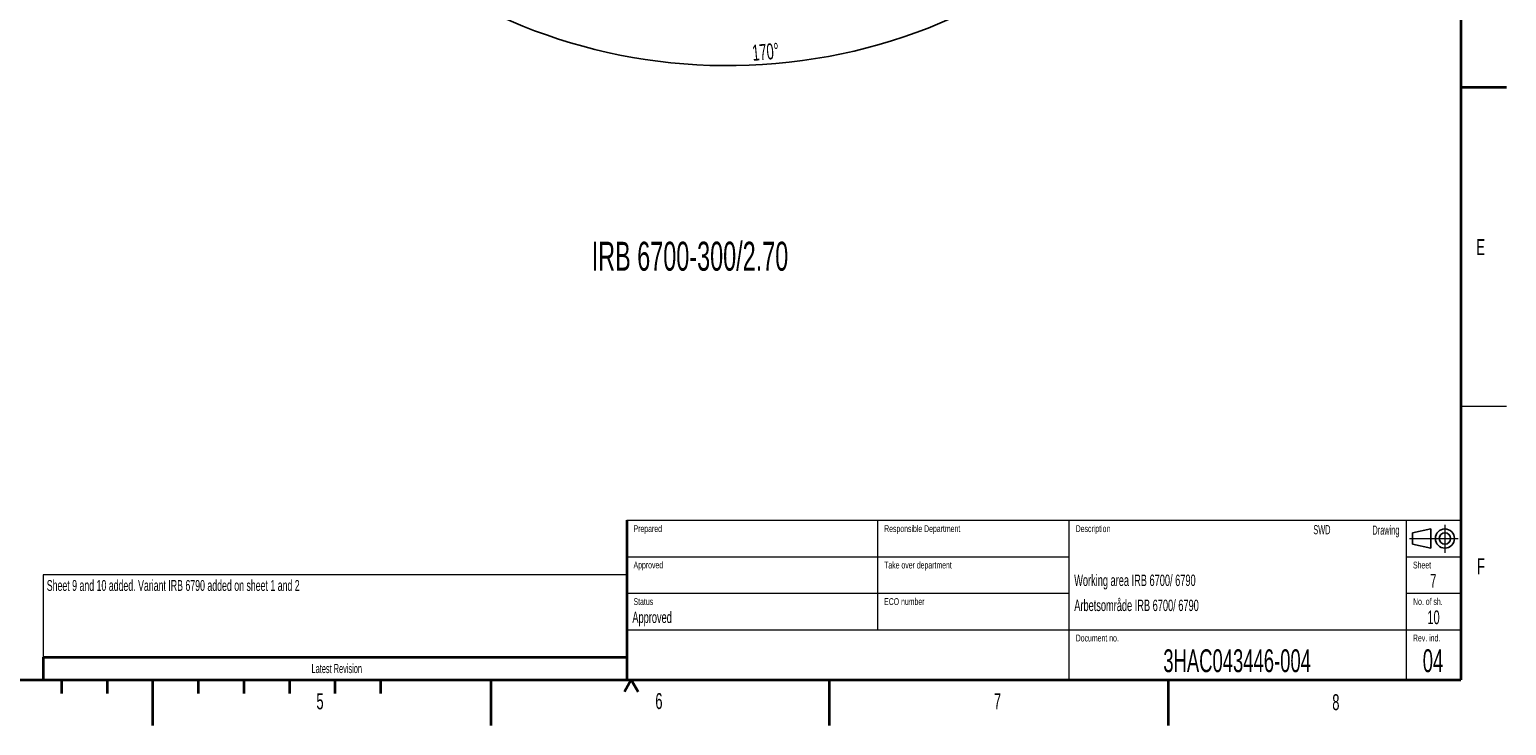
# Model space of a CAD drawing. Header units: millimetres. Extents: x 0 to 14900, y 0 to 10500.
# Tile 24 of 47: x 6800 to 14900, y 0 to 3816. Entities that reach past the tile are written whole.
import ezdxf

# ---------------------------------------------------------------- set-up
doc = ezdxf.new("R2010")
doc.units = ezdxf.units.MM
doc.header["$LTSCALE"] = 25
doc.linetypes.add('CENTERX2', pattern=[20.32, 12.7, -2.54, 2.54, -2.54])
doc.layers.add('THICK_LINE', color=7, linetype='Continuous')
doc.styles.add('SLDTEXTSTYLE0', font='TXT', dxfattribs={"width": 0.605})
doc.dimstyles.new('SLDDIMSTYLE2', dxfattribs={"dimtxt": 87.5, "dimasz": 87.5, "dimexe": 0, "dimexo": 0.0625, "dimgap": 21.875, "dimtad": 1, "dimdec": 4, "dimlfac": 25, "dimzin": 12, "dimdsep": 46, "dimtxsty": 'SLDTEXTSTYLE0', "dimsah": 1, "dimcen": 0.09, "dimadec": 1, "dimazin": 3, "dimtfac": 1, "dimtofl": 0, "dimtmove": 0, "dimatfit": 3, "dimfxl": 1, "dimfrac": 2, "dimtolj": 1, "dimtzin": 12, "dimarcsym": 0})

# ---------------------------------------------------------------- blocks, each defined once
blk = doc.blocks.new('_D_7')
at = {"layer": 'THICK_LINE'}
for p, q in [((13399.9, 6640.7), (13690.4, 6640.7)), ((7902, 6159.7), (7616, 6109.2))]:
    blk.add_line(p, q, dxfattribs=at)
blk.add_arc((10629.9, 6640.7), 3022.9, 190, 0, dxfattribs=at)
for points in [[(13652.9, 6640.7), (13639.1, 6553.4), (13664.1, 6553)], [(7652.9, 6115.7), (7657.1, 6027.4), (7681.7, 6032.1)]]:
    blk.add_solid(points, dxfattribs=at)
at = {"layer": 'THICK_LINE', "insert": (10759.7, 3730.8), "char_height": 87.5, "attachment_point": 1, "rotation": 5, "style": 'SLDTEXTSTYLE0'}
blk.add_mtext('170°', dxfattribs=at)

msp = doc.modelspace()

# ---------------------------------------------------------------- linework, layer by layer
at = {"color": 7, "linetype": 'Continuous', "lineweight": 35}
for p, q in [((14650, 10250), (14650, 250)), ((14650, 3500), (14900, 3500)), ((10075, 1125), (10075, 250)), ((6875, 375), (10075, 375)), ((6875, 375), (6875, 250)), ((500, 250), (14650, 250)), ((6975, 250), (6975, 175)), ((7225, 250), (7225, 175)), ((7475, 250), (7475, 0)), ((7725, 250), (7725, 175)), ((7975, 250), (7975, 175)), ((8225, 250), (8225, 175)), ((8475, 250), (8475, 175)), ((8725, 250), (8725, 175)), ((9331.25, 0), (9331.25, 250)), ((10100, 250), (10062.5, 185.0480947)), ((10100, 250), (10137.5, 185.0480947)), ((11187.5, 0), (11187.5, 250)), ((13043.75, 250), (13043.75, 0))]:
    msp.add_line(p, q, dxfattribs=at)
at = {"color": 7, "linetype": 'Continuous', "lineweight": 18}
for p, q in [((14650, 1750), (14900, 1750)), ((10075, 1125), (14650, 1125)), ((11450, 1125), (11450, 525)), ((12500, 1125), (12500, 250)), ((14350, 1125), (14350, 250)), ((10075, 925), (12500, 925)), ((14350, 925), (14650, 925)), ((10075, 825), (6875, 825)), ((6875, 825), (6875, 375)), ((10075, 725), (12500, 725)), ((14350, 725), (14650, 725)), ((10075, 525), (14650, 525))]:
    msp.add_line(p, q, dxfattribs=at)
at = {"color": 7, "linetype": 'Continuous', "lineweight": 25}
for p, q in [((14385, 1056.25), (14485, 1077.5)), ((14385, 993.75), (14385, 1056.25)), ((14485, 1077.5), (14485, 972.5)), ((14385, 993.75), (14485, 972.5))]:
    msp.add_line(p, q, dxfattribs=at)
at = {"color": 7, "linetype": 'CENTERX2', "lineweight": 18}
for p, q in [((14562.5, 1100.0420311), (14562.5, 946.0957976)), ((14368.2386278, 1025), (14634.9048152, 1025))]:
    msp.add_line(p, q, dxfattribs=at)
at = {"color": 7, "linetype": 'CENTERX2', "lineweight": 35}
msp.add_line((7475, 250), (7475, 0), dxfattribs=at)
at = {"color": 7, "linetype": 'Continuous', "lineweight": 25}
for radius in [52.5, 31.25]:
    msp.add_circle((14562.5, 1025), radius, dxfattribs=at)

# ---------------------------------------------------------------- texts
at = {"color": 7, "linetype": 'Continuous', "lineweight": 0, "style": 'SLDTEXTSTYLE0'}
for s, insert, char_height, attachment_point in [('IRB 6700-300/2.70', (9882.9597825, 2652.2938409), 158.75, 1), ('E', (14735.098557, 2666.6623945), 87.5, 1), ('Prepared', (10112.6128981, 1097.8265037), 37.5, 1), ('Responsible Department', (11487.0319117, 1097.8107858), 37.5, 1), ('Description', (12537.5074939, 1097.778464), 37.5, 1), ('SWD', (13935.1045305, 1098.5371019), 50, 3), ('Drawing', (14313.1249746, 1096.0307174), 50, 3), ('Approved', (10112.6092646, 898.5565524), 37.5, 1), ('Take over department', (11487.0053853, 898.2013759), 37.5, 1), ('Sheet', (14387.4734609, 898.2622582), 37.5, 1), ('F', (14738.281505, 916.7843183), 87.5, 1), ('Working area IRB 6700/ 6790', (12529.320087, 827.0466098), 62.5, 1), ('7', (14498.6010631, 830.4702173), 75, 2), ('Sheet 9 and 10 added. Variant IRB 6790 added on sheet 1 and 2', (6894.4533674, 797.2679471), 59.53125, 1), ('Status', (10112.6288127, 698.1223747), 37.5, 1), ('ECO number', (11487.0053853, 698.1223747), 37.5, 1), ('Arbetsområde IRB 6700/ 6790', (12529.6529557, 689.7418638), 62.5, 1), ('No. of sh.', (14387.7098732, 697.8831552), 37.5, 1), ('Approved', (10106.1712859, 624.2075651), 62.5, 1), ('10', (14499.9662987, 630.4443838), 75, 2), ('Document no.', (12537.8293958, 497.937675), 37.5, 1), ('Rev. ind.', (14387.3102031, 498.2538323), 37.5, 1), ('3HAC043446-004', (13422.8893562, 417.3945712), 125, 2), ('04', (14497.0134491, 417.5114578), 125, 2), ('Latest Revision', (8484.9851556, 337.0862365), 50, 2), ('5', (8373.3622173, 175.8013414), 87.5, 1), ('6', (10232.1533582, 177.4046527), 87.5, 1), ('7', (12088.797302, 176.372222), 87.5, 1), ('8', (13944.7357967, 171.2401408), 87.5, 1)]:
    msp.add_mtext(s, dxfattribs=dict(at, insert=insert, char_height=char_height, attachment_point=attachment_point))

# ---------------------------------------------------------------- dimensions: what is measured, and where the dimension line sits
at = {"layer": 'THICK_LINE'}
dim = msp.add_angular_dim_2l(base=(10893.4096045, 3629.2430813), line1=((9687.483743, 6474.4786983), (7951.2676744, 6168.3369611)), line2=((13349.9447626, 6640.6600043), (10629.9447626, 6640.6600043)), dimstyle='SLDDIMSTYLE2', dxfattribs=at)
dim.commit()
dim.dimension.update_dxf_attribs({"geometry": '_D_7', "text_midpoint": (10893.4096045, 3629.2430813), "dimtype": 162})

doc.saveas('drawing.dxf')
